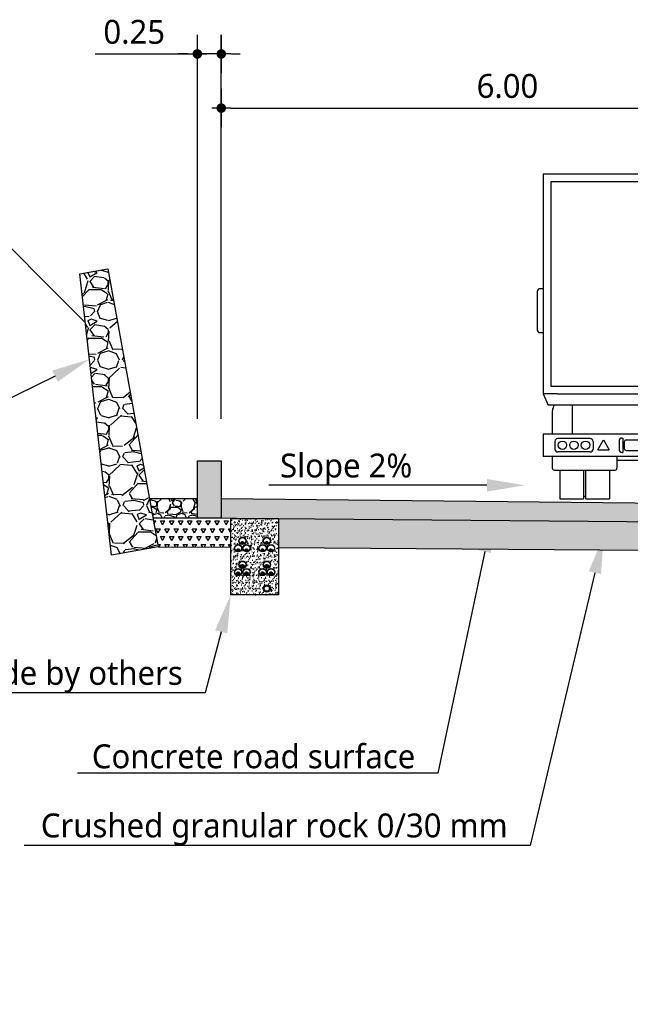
# Model space of a CAD drawing. Header units: metres. Extents: x 2831 to 4656, y -1529 to 547.
# Tile 14 of 20: x 4477 to 4483, y -1445 to -1435. Entities that reach past the tile are written whole.
import ezdxf
from ezdxf import colors
from ezdxf.entities.mleader import LeaderData, LeaderLine
from ezdxf.math import Vec2, Vec3

# ---------------------------------------------------------------- set-up
doc = ezdxf.new("R2010")
doc.units = ezdxf.units.M
for name, color, linetype in [('06 Sections$0$H000B1-HATCH-013', 8, 'Continuous'), ('06 Sections$0$H000B8-HATCH-013', 8, 'Continuous'), ('06 Sections$0$H000BW-HATCH-K253', 253, 'Continuous'), ('06 Sections$0$H000E1-GEN-009', 9, 'Continuous'), ('06 Sections$0$H000E1-GEN-013', 8, 'Continuous'), ('06 Sections$0$H000E2-GEN-018', 1, 'Continuous'), ('06 Sections$0$H000E4-GEN-035', 3, 'Continuous'), ('06 Sections$0$H000H3-TEXT-025', 7, 'Continuous'), ('06 Sections$0$H000S3-DIM-025', 7, 'Continuous')]:
    doc.layers.add(name, color=color, linetype=linetype)
doc.styles.add('06 Sections$0$ISO', font='segoeui.ttf')
doc.styles.add('06 Sections$0$WB_SE', font='segoeui.ttf')
doc.dimstyles.new('06 Sections$0$WB-M100', dxfattribs={"dimscale": 0.1, "dimtxt": 2.5, "dimasz": 1, "dimexe": 2, "dimexo": 5, "dimgap": 1, "dimtad": 1, "dimzin": 0, "dimdsep": 46, "dimtxsty": '06 Sections$0$ISO', "dimblk1": '06 Sections$0$dimdot', "dimblk2": '06 Sections$0$dimdot', "dimsah": 1, "dimcen": 0, "dimdle": 2, "dimclrd": 256, "dimclre": 256, "dimclrt": 256, "dimadec": 0, "dimazin": 0, "dimtp": 1, "dimtfac": 1, "dimtix": 1, "dimtmove": 0, "dimatfit": 3, "dimldrblk": '06 Sections$0$dimpijl', "dimfxl": 2, "dimtolj": 1, "dimtzin": 1, "dimlwd": -1, "dimlwe": -1, "dimarcsym": 0})
pattern_1 = [(59.99999999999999, (0, 0), (-0.04762499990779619, 0.08248891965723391), [0.04762500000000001, -0.04762500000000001]), (120, (0, 0), (-0.09524999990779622, 5.32339150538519e-11), [0.047625, -0.047625]), (0, (-0.0238125, 0.04124445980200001), (0.04762500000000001, 0.08248891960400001), [0.04762500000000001, -0.04762500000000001])]
pattern_2 = [(45, (-197.986698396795, -26.84420554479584), (-0.002034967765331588, 0.002034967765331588), [])]
pattern_3 = [(45, (-198.0301951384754, -26.92151038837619), (-0.002034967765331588, 0.002034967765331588), [])]
pattern_4 = [(45, (-197.9426104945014, -26.92228492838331), (-0.002034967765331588, 0.002034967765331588), [])]

# ---------------------------------------------------------------- blocks, each defined once
blk = doc.blocks.new('06 Sections$0$A$C69F368CF')
for p, q in [((2.362527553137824, 3.400000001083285), (0.06252755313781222, 3.400000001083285)), ((0.06252755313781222, 3.400000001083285), (0.06252755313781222, 2.202384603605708)), ((2.282527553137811, 3.320000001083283), (0.1425275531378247, 3.320000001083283)), ((0.1425275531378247, 3.320000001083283), (0.1425275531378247, 1.180000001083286)), ((1.212527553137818, 1.180000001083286), (1.212527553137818, 3.320000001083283)), ((2.282527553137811, 3.320000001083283), (2.282527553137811, 1.180000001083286)), ((2.362527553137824, 3.400000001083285), (2.362527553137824, 2.202384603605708)), ((1.746599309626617e-09, 2.17238460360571), (1.746599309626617e-09, 1.772422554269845)), ((0.06252755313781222, 2.202384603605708), (0.03000000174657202, 2.202384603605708)), ((0.06252755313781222, 2.202384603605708), (0.06252755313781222, 1.742422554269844)), ((2.362527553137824, 2.202384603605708), (2.362527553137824, 1.742422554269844)), ((2.362527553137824, 2.202384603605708), (2.395055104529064, 2.202384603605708)), ((2.425055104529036, 2.17238460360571), (2.425055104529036, 1.772422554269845)), ((1.108687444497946, 2.009084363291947), (1.108687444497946, 1.290678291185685)), ((1.108687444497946, 2.009084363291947), (1.156472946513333, 2.009084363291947)), ((1.156472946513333, 2.009084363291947), (1.156472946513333, 1.290678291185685)), ((1.268582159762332, 2.009084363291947), (1.268582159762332, 1.290678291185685)), ((1.268582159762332, 2.009084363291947), (1.31636766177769, 2.009084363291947)), ((1.31636766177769, 2.009084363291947), (1.31636766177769, 1.290678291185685)), ((0.03000000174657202, 1.742422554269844), (0.06252755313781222, 1.742422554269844)), ((0.06252755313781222, 1.742422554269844), (0.06252755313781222, 1.100000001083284)), ((2.362527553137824, 1.742422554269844), (2.362527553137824, 1.100000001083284)), ((2.395055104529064, 1.742422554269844), (2.362527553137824, 1.742422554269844)), ((1.108687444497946, 1.290678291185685), (1.156472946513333, 1.290678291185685)), ((1.268582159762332, 1.290678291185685), (1.31636766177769, 1.290678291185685)), ((0.1425275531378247, 1.180000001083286), (2.282527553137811, 1.180000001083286)), ((0.2125275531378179, 1.100000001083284), (0.06252755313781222, 1.100000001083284)), ((0.06252755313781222, 1.100000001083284), (0.1159464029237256, 0.9818064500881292)), ((0.2125275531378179, 1.100000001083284), (2.212527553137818, 1.100000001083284)), ((2.362527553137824, 1.100000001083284), (2.212527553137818, 1.100000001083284)), ((2.362527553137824, 1.100000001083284), (2.30910870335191, 0.9818064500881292)), ((0.1778600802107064, 0.9818064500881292), (0.1159464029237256, 0.9818064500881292)), ((2.247195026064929, 0.9818064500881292), (0.1778600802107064, 0.9818064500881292)), ((0.3656672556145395, 0.9818064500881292), (0.3656672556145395, 0.6797632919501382)), ((2.059387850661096, 0.9818064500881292), (2.059387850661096, 0.6797632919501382)), ((2.30910870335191, 0.9818064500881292), (2.247195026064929, 0.9818064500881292)), ((0.1579128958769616, 0.9183766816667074), (0.1579128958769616, 0.6797632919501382)), ((2.267142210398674, 0.9183766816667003), (2.267142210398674, 0.6797632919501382)), ((0.06252755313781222, 0.6797632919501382), (0.06252755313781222, 0.4463267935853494)), ((0.1579128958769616, 0.6797632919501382), (0.06252755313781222, 0.6797632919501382)), ((2.267142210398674, 0.6797632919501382), (0.1579128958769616, 0.6797632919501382)), ((0.5547678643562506, 0.6330892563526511), (0.2147678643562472, 0.6330892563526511)), ((0.6353834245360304, 0.5155948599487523), (0.6953834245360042, 0.6195179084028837)), ((0.6953834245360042, 0.6195179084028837), (0.7553834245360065, 0.5155948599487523)), ((0.888210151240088, 0.6380450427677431), (0.8982101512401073, 0.6380450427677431)), ((0.8982101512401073, 0.6380450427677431), (0.8982101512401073, 0.4880450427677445)), ((1.536844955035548, 0.6380450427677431), (1.526844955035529, 0.6380450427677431)), ((1.526844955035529, 0.6380450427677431), (1.526844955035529, 0.4880450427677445)), ((1.729671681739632, 0.6195179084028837), (1.669671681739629, 0.5155948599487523)), ((1.789671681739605, 0.5155948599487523), (1.729671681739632, 0.6195179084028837)), ((1.870287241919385, 0.6330892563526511), (2.210287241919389, 0.6330892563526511)), ((2.362527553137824, 0.6797632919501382), (2.267142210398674, 0.6797632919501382)), ((2.362527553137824, 0.6797632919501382), (2.362527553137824, 0.4463267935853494)), ((0.184767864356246, 0.6030892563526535), (0.184767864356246, 0.5230008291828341)), ((0.5847678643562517, 0.6030892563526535), (0.5847678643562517, 0.5230008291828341)), ((0.6353834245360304, 0.5155948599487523), (0.7553834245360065, 0.5155948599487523)), ((0.8582101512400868, 0.6080450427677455), (0.8582101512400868, 0.5180450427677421)), ((0.9125275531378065, 0.598045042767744), (0.9125275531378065, 0.5280450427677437)), ((0.9325275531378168, 0.6180450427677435), (1.492527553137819, 0.6180450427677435)), ((1.512527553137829, 0.598045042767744), (1.512527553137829, 0.5280450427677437)), ((1.566844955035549, 0.6080450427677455), (1.566844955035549, 0.5180450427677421)), ((1.789671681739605, 0.5155948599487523), (1.669671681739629, 0.5155948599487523)), ((1.840287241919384, 0.6030892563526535), (1.840287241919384, 0.5230008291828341)), ((2.24028724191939, 0.6030892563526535), (2.24028724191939, 0.5230008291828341)), ((0.1579128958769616, 0.4463267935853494), (0.06252755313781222, 0.4463267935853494)), ((2.267142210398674, 0.4463267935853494), (0.1579128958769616, 0.4463267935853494)), ((0.1579128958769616, 0.4463267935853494), (0.1579128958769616, 0.3233655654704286)), ((0.5547678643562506, 0.4930008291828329), (0.2147678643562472, 0.4930008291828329)), ((0.8354422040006, 0.4463267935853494), (0.8354422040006, 0.3233655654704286)), ((0.888210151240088, 0.4880450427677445), (0.8982101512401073, 0.4880450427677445)), ((0.9325275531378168, 0.5080450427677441), (1.492527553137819, 0.5080450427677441)), ((1.536844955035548, 0.4880450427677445), (1.526844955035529, 0.4880450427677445)), ((1.589612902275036, 0.4463267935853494), (1.589612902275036, 0.3233655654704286)), ((1.870287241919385, 0.4930008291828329), (2.210287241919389, 0.4930008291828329)), ((2.267142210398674, 0.4463267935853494), (2.267142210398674, 0.3233655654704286)), ((2.362527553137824, 0.4463267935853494), (2.267142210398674, 0.4463267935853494)), ((1.589612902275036, 0.4029051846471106), (0.8354422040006, 0.4029051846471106)), ((0.1779128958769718, 0.303365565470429), (0.2125275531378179, 0.303365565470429)), ((0.2125275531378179, 0.303365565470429), (0.286677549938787, 0.303365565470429)), ((0.2366775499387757, 0.303365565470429), (0.2366775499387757, 1.083286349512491e-09)), ((0.286677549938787, 0.303365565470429), (0.8154422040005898, 0.303365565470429)), ((0.4866775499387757, 0.303365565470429), (0.4866775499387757, 0.02506218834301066)), ((0.5066775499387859, 0.303365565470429), (0.5066775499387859, 0.02506218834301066)), ((0.7566775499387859, 0.303365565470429), (0.7566775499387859, 1.083286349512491e-09)), ((1.609612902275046, 0.303365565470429), (2.138377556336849, 0.303365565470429)), ((1.66837755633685, 0.303365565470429), (1.66837755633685, 1.083286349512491e-09)), ((1.91837755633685, 0.303365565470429), (1.91837755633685, 0.02506218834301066)), ((1.93837755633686, 0.303365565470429), (1.93837755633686, 0.02506218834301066)), ((2.138377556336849, 0.303365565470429), (2.212527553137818, 0.303365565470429)), ((2.18837755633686, 0.303365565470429), (2.18837755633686, 1.083286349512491e-09)), ((2.247142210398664, 0.303365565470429), (2.212527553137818, 0.303365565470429)), ((0.2366775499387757, 1.083286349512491e-09), (0.4866775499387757, 1.083286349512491e-09)), ((0.5066775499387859, 0.02506218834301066), (0.4866775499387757, 0.02506218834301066)), ((0.4866775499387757, 0.02506218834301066), (0.4866775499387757, 1.083286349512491e-09)), ((0.5066775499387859, 0.02506218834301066), (0.5066775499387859, 1.083286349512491e-09)), ((0.5066775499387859, 1.083286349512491e-09), (0.7566775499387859, 1.083286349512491e-09)), ((1.66837755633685, 1.083286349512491e-09), (1.91837755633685, 1.083286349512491e-09)), ((1.91837755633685, 0.02506218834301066), (1.93837755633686, 0.02506218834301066)), ((1.91837755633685, 0.02506218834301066), (1.91837755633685, 1.083286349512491e-09)), ((1.93837755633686, 0.02506218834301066), (1.93837755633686, 1.083286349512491e-09)), ((2.18837755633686, 1.083286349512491e-09), (1.93837755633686, 1.083286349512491e-09))]:
    blk.add_line(p, q)
for centre in [(0.2637303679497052, 0.5630450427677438), (0.3847678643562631, 0.5630450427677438), (0.5063205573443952, 0.5630450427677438), (1.918734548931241, 0.5630450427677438), (2.040287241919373, 0.5630450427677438), (2.161324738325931, 0.5630450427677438)]:
    blk.add_circle(centre, 0.04411986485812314)
for centre, radius, start, end in [((0.03000000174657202, 2.17238460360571), 0.03, 90, 180), ((2.395055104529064, 2.17238460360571), 0.03, 0, 90), ((0.03000000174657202, 1.772422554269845), 0.03, 180, 270), ((2.395055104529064, 1.772422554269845), 0.03, 270, 0), ((0.2079128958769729, 0.9183766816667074), 0.05, 158.8855733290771, 180), ((-1.071578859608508, 1.41246163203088), 1.321575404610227, 338.8855733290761, 340.9820104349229), ((3.496633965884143, 1.41246163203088), 1.321575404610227, 199.0179895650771, 201.114426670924), ((2.217142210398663, 0.9183766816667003), 0.05, 0, 21.11442667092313), ((0.2147678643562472, 0.6030892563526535), 0.03, 90, 180.0000000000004), ((0.5547678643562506, 0.6030892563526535), 0.03, 0, 90), ((0.888210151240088, 0.608045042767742), 0.03, 90, 179.9999999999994), ((1.536844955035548, 0.608045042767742), 0.03, 6.106664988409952e-13, 90), ((1.870287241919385, 0.6030892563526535), 0.03, 90, 180), ((2.210287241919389, 0.6030892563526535), 0.03, 359.9999999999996, 90), ((0.2147678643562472, 0.5230008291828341), 0.03, 180.0000000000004, 270), ((0.5547678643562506, 0.5230008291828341), 0.03, 270, 0), ((0.888210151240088, 0.5180450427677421), 0.03, 179.9999999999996, 270), ((0.9325275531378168, 0.598045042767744), 0.02, 90, 180), ((0.9325275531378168, 0.5280450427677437), 0.02, 179.9999999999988, 270), ((1.492527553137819, 0.598045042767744), 0.02, 1.017777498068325e-12, 90), ((1.492527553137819, 0.5280450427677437), 0.02, 270, 0), ((1.536844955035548, 0.5180450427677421), 0.03, 270, 4.071109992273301e-13), ((1.870287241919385, 0.5230008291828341), 0.03, 180, 270), ((2.210287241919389, 0.5230008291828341), 0.03, 270, 359.9999999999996), ((0.1779128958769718, 0.3233655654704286), 0.02, 180, 270), ((0.8154422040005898, 0.3233655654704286), 0.02, 270, 0), ((1.609612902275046, 0.3233655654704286), 0.02, 180, 270), ((2.247142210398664, 0.3233655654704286), 0.02, 270, 0)]:
    blk.add_arc(centre, radius, start, end)
blk = doc.blocks.new('06 Sections$0$dimdot')
blk.add_line((-1.002423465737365, 0), (0.9975765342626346, 0))
blk.add_lwpolyline([(-0.002423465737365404, -2), (-0.002423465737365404, 2)])
at = {"const_width": 0.5}
blk.add_lwpolyline([(-0.2524234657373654, 0, 1), (0.2475765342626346, 0, 1)], format="xyb", close=True, dxfattribs=at)
blk = doc.blocks.new('*D462')
at = {"layer": '06 Sections$0$H000S3-DIM-025', "transparency": 16777216}
for p, q in [((1170.179709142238, 20.91810336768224), (1170.179709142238, 24.3115226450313)), ((1176.179709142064, 20.85812041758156), (1176.179709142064, 24.3115226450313)), ((1170.279709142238, 24.1115226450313), (1176.079709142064, 24.1115226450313))]:
    blk.add_line(p, q, dxfattribs=at)
at = {"layer": '06 Sections$0$H000S3-DIM-025', "transparency": 16777216, "xscale": 0.1, "yscale": 0.1, "zscale": 0.1, "rotation": 180}
blk.add_blockref('06 Sections$0$dimdot', (1170.179709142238, 24.1115226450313), dxfattribs=at)
at = {"layer": '06 Sections$0$H000S3-DIM-025', "transparency": 16777216, "xscale": 0.1, "yscale": 0.1, "zscale": 0.1}
blk.add_blockref('06 Sections$0$dimdot', (1176.179709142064, 24.1115226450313), dxfattribs=at)
at = {"layer": '06 Sections$0$H000S3-DIM-025', "transparency": 16777216, "insert": (1173.179709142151, 24.34079391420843), "char_height": 0.25, "attachment_point": 5, "style": '06 Sections$0$ISO'}
blk.add_mtext('\\A1;6.00', dxfattribs=at)
blk = doc.blocks.new('06 Sections$0$dimpijl')
at = {"linetype": 'Continuous'}
blk.add_hatch(color=256, dxfattribs=at).paths.add_polyline_path([(-8.881784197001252e-16, -3.642919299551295e-17), (-3.5, 0.5833333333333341), (-3.5, -0.5833333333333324)])
for p, q in [((-3.5, 0.5833333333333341), (0, 0)), ((-3.5, 0.5833333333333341), (-3.5, -0.5833333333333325)), ((0, 0), (-3.5, -0.5833333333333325))]:
    blk.add_line(p, q, dxfattribs=at)
blk = doc.blocks.new('*D465')
at = {"layer": '06 Sections$0$H000S3-DIM-025', "transparency": 16777216}
for p, q in [((1169.929709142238, 20.85812041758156), (1169.929709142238, 24.87828472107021)), ((1170.179709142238, 20.85812041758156), (1170.179709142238, 24.87828472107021)), ((1168.859803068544, 24.67828472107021), (1169.929709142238, 24.67828472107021)), ((1169.829709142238, 24.67828472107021), (1169.729709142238, 24.67828472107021)), ((1170.179709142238, 24.67828472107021), (1169.929709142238, 24.67828472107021)), ((1170.179709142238, 24.67828472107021), (1169.929709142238, 24.67828472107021)), ((1170.279709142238, 24.67828472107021), (1170.379709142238, 24.67828472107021))]:
    blk.add_line(p, q, dxfattribs=at)
at = {"layer": '06 Sections$0$H000S3-DIM-025', "transparency": 16777216, "xscale": 0.1, "yscale": 0.1, "zscale": 0.1}
blk.add_blockref('06 Sections$0$dimdot', (1169.929709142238, 24.67828472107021), dxfattribs=at)
at = {"layer": '06 Sections$0$H000S3-DIM-025', "transparency": 16777216, "xscale": 0.1, "yscale": 0.1, "zscale": 0.1, "rotation": 180}
blk.add_blockref('06 Sections$0$dimdot', (1170.179709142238, 24.67828472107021), dxfattribs=at)
at = {"layer": '06 Sections$0$H000S3-DIM-025', "transparency": 16777216, "insert": (1169.267944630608, 24.90755599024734), "char_height": 0.25, "attachment_point": 5, "style": '06 Sections$0$ISO'}
blk.add_mtext('\\A1;0.25', dxfattribs=at)
blk = doc.blocks.new('06 Sections$0$A$Ce7ccf72b')
at = {"layer": '06 Sections$0$H000B1-HATCH-013', "transparency": 33554687}
h = blk.add_hatch(dxfattribs=at)
h.set_pattern_fill('AR-SAND', color=256, scale=0.001, angle=45)
h.set_pattern_definition([(82.50000000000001, (-4751.685186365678, -19502.7206701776), (-0.03573813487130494, 0.0334753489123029), [0, -0.03860799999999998, 0, -0.04317999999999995, 0, -0.04127499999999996]), (52.49999999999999, (-4751.685186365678, -19502.7206701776), (-0.01890109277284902, 0.08247328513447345), [0, -0.020828, 0, -0.034798, 0, -0.013335]), (12.5, (-4751.707277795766, -19502.74276160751), (0.05582998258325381, 0.05603323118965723), [0, -0.0127, 0, -0.04572, 0, -0.05969000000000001]), (2.499999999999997, (-4751.707277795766, -19502.74276160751), (0.03822811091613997, 0.06975507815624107), [0, -0.006350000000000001, 0, -0.029972, 0, -0.03429])])
h.paths.add_polyline_path([(0.8500000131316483, -0.1530157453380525), (0.8500000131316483, -0.003015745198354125), (0.3500000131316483, -0.003015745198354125), (0.3500000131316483, -0.1530157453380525)])
h.paths.add_polyline_path([(0.3500000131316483, -0.1530157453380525), (0.3500000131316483, -0.4030157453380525), (0.8500000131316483, -0.4030157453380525), (0.8500000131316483, -0.1530157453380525)])
h.paths.add_polyline_path([(0.510590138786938, -0.2379388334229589, -1), (0.4342059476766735, -0.2379388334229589, -1)], flags=16)
h.paths.add_polyline_path([(0.507494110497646, -0.2379388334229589, -1), (0.4373019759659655, -0.2379388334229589, -1)], flags=0)
h.paths.add_polyline_path([(0.5540868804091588, -0.3152436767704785, -1), (0.4777026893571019, -0.3152436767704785, -1)], flags=16)
h.paths.add_polyline_path([(0.5509908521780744, -0.3152436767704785, -1), (0.4807987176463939, -0.3152436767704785, -1)], flags=0)
h.paths.add_polyline_path([(0.4850764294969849, -0.2566854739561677, -1), (0.4584764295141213, -0.2566854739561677, -1)], flags=0)
h.paths.add_polyline_path([(0.7657940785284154, -0.2379388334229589, -1), (0.6894098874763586, -0.2379388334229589, -1)], flags=16)
h.paths.add_polyline_path([(0.7626980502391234, -0.2379388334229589, -1), (0.6925059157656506, -0.2379388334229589, -1)], flags=0)
h.paths.add_polyline_path([(0.7222973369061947, -0.3152436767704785, -1), (0.6459131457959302, -0.3152436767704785, -1)], flags=16)
h.paths.add_polyline_path([(0.7192013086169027, -0.3152436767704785, -1), (0.6490091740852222, -0.3152436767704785, -1)], flags=0)
h.paths.add_polyline_path([(0.5285731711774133, -0.3339903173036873, -1), (0.501973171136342, -0.3339903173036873, -1)], flags=0)
h.paths.add_polyline_path([(0.7402803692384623, -0.2566854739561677, -1), (0.7136803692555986, -0.2566854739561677, -1)], flags=0)
h.paths.add_polyline_path([(0.4665022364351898, -0.3160182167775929, -1), (0.390118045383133, -0.3160182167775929, -1)], flags=16)
h.paths.add_polyline_path([(0.4634062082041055, -0.3160182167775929, -1), (0.393214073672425, -0.3160182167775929, -1)], flags=0)
h.paths.add_polyline_path([(0.6967836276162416, -0.3339903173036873, -1), (0.6701836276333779, -0.3339903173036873, -1)], flags=0)
h.paths.add_polyline_path([(0.8098819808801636, -0.3160182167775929, -1), (0.7334977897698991, -0.3160182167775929, -1)], flags=16)
h.paths.add_polyline_path([(0.8067859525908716, -0.3160182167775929, -1), (0.7365938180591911, -0.3160182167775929, -1)], flags=0)
h.paths.add_polyline_path([(0.4409885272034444, -0.3347648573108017, -1), (0.4143885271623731, -0.3347648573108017, -1)], flags=0)
h.paths.add_polyline_path([(0.7843682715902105, -0.3347648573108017, -1), (0.7577682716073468, -0.3347648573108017, -1)], flags=0)
h.paths.add_polyline_path([(0.3500000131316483, -0.4030157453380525), (0.3500000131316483, -0.8030157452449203), (0.8500000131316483, -0.8030157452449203), (0.8500000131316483, -0.4030157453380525)])
h.paths.add_polyline_path([(0.7657940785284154, -0.4879388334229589, -1), (0.6894098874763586, -0.4879388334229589, -1)], flags=16)
h.paths.add_polyline_path([(0.7626980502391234, -0.4879388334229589, -1), (0.6925059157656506, -0.4879388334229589, -1)], flags=0)
h.paths.add_polyline_path([(0.510590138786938, -0.4879388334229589, -1), (0.4342059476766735, -0.4879388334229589, -1)], flags=16)
h.paths.add_polyline_path([(0.7222973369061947, -0.5652436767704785, -1), (0.6459131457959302, -0.5652436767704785, -1)], flags=16)
h.paths.add_polyline_path([(0.507494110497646, -0.4879388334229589, -1), (0.4373019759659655, -0.4879388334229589, -1)], flags=0)
h.paths.add_polyline_path([(0.7192013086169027, -0.5652436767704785, -1), (0.6490091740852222, -0.5652436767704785, -1)], flags=0)
h.paths.add_polyline_path([(0.5540868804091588, -0.5652436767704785, -1), (0.4777026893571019, -0.5652436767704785, -1)], flags=16)
h.paths.add_polyline_path([(0.5509908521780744, -0.5652436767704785, -1), (0.4807987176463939, -0.5652436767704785, -1)], flags=0)
h.paths.add_polyline_path([(0.746601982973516, -0.504034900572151, -1), (0.7086019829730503, -0.504034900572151, -1)], flags=0)
h.paths.add_polyline_path([(0.4913980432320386, -0.504034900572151, -1), (0.453398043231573, -0.504034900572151, -1)], flags=0)
h.paths.add_polyline_path([(0.7031052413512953, -0.5813397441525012, -1), (0.6651052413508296, -0.5813397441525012, -1)], flags=0)
h.paths.add_polyline_path([(0.534894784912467, -0.5813397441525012, -1), (0.4968947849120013, -0.5813397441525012, -1)], flags=0)
h.paths.add_polyline_path([(0.8098819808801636, -0.5660182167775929, -1), (0.7334977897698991, -0.5660182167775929, -1)], flags=16)
h.paths.add_polyline_path([(0.8067859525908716, -0.5660182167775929, -1), (0.7365938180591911, -0.5660182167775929, -1)], flags=0)
h.paths.add_polyline_path([(0.4665022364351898, -0.5660182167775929, -1), (0.390118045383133, -0.5660182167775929, -1)], flags=16)
h.paths.add_polyline_path([(0.4634062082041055, -0.5660182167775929, -1), (0.393214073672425, -0.5660182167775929, -1)], flags=0)
h.paths.add_polyline_path([(0.7906898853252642, -0.5821142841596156, -1), (0.7526898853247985, -0.5821142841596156, -1)], flags=0)
h.paths.add_polyline_path([(0.4473101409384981, -0.5821142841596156, -1), (0.4093101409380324, -0.5821142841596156, -1)], flags=0)
h.paths.add_polyline_path([(0.7657940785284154, -0.7379388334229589, -1), (0.6894098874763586, -0.7379388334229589, -1)], flags=16)
h.paths.add_polyline_path([(0.7557940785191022, -0.7379388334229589, -1), (0.6994098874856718, -0.7379388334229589, -1)], flags=0)
at = {"layer": '06 Sections$0$H000E1-GEN-009'}
h = blk.add_hatch(dxfattribs=at)
h.set_pattern_fill('ANSI31', color=256, scale=0.01611612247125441, style=0)
h.set_pattern_definition([(45, (-138.6282338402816, -18.69480492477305), (-0.001424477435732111, 0.001424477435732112), [])])
h.paths.add_polyline_path([(0.4850764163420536, -0.2566854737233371, 1), (0.4584764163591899, -0.2566854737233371, 1)])
h = blk.add_hatch(dxfattribs=at)
h.set_pattern_fill('ANSI31', color=256, scale=0.01611612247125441, style=0)
h.set_pattern_definition([(45, (-138.3730299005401, -18.69480492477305), (-0.001424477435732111, 0.001424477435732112), [])])
h.paths.add_polyline_path([(0.7402803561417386, -0.2566854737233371, 1), (0.7136803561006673, -0.2566854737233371, 1)])
h = blk.add_hatch(dxfattribs=at)
h.set_pattern_fill('ANSI31', color=256, scale=0.01611612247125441, style=0)
h.set_pattern_definition([(45, (-138.6723217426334, -18.77288430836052), (-0.001424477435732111, 0.001424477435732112), [])])
h.paths.add_polyline_path([(0.440988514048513, -0.3347648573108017, 1), (0.4143885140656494, -0.3347648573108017, 1)])
h = blk.add_hatch(dxfattribs=at)
h.set_pattern_fill('ANSI31', color=256, scale=0.01611612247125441, style=0)
h.set_pattern_definition([(45, (-138.5847370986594, -18.7721097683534), (-0.001424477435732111, 0.001424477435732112), [])])
h.paths.add_polyline_path([(0.528573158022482, -0.3339903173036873, 1), (0.5019731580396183, -0.3339903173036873, 1)])
h = blk.add_hatch(dxfattribs=at)
h.set_pattern_fill('ANSI31', color=256, scale=0.01611612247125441, style=0)
h.set_pattern_definition([(45, (-138.4165266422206, -18.7721097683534), (-0.001424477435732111, 0.001424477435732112), [])])
h.paths.add_polyline_path([(0.6967836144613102, -0.3339903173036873, 1), (0.6701836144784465, -0.3339903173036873, 1)])
h = blk.add_hatch(dxfattribs=at)
h.set_pattern_fill('ANSI31', color=256, scale=0.01611612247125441, style=0)
h.set_pattern_definition([(45, (-138.3289419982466, -18.77288430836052), (-0.001424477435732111, 0.001424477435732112), [])])
h.paths.add_polyline_path([(0.7843682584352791, -0.3347648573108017, 1), (0.7577682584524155, -0.3347648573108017, 1)])
h = blk.add_hatch(dxfattribs=at)
h.set_pattern_fill('ANSI31', color=256, scale=0.02302303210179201, style=0)
h.set_pattern_definition(pattern_2)
h.paths.add_polyline_path([(0.4533980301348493, -0.504034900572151, -1), (0.4913980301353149, -0.504034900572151, -1)])
h = blk.add_hatch(dxfattribs=at)
h.set_pattern_fill('ANSI31', color=256, scale=0.02302303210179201, style=0)
h.set_pattern_definition(pattern_2)
h.paths.add_polyline_path([(0.7466019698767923, -0.504034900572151, 1), (0.7086019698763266, -0.504034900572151, 1)])
h = blk.add_hatch(dxfattribs=at)
h.set_pattern_fill('ANSI31', color=256, scale=0.02302303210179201, style=0)
h.set_pattern_definition(pattern_4)
h.paths.add_polyline_path([(0.4093101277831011, -0.582114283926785, -1), (0.4473101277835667, -0.582114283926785, -1)])
h = blk.add_hatch(dxfattribs=at)
h.set_pattern_fill('ANSI31', color=256, scale=0.02302303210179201, style=0)
h.set_pattern_definition(pattern_3)
h.paths.add_polyline_path([(0.49689477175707, -0.5813397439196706, -1), (0.5348947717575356, -0.5813397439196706, -1)])
h = blk.add_hatch(dxfattribs=at)
h.set_pattern_fill('ANSI31', color=256, scale=0.02302303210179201, style=0)
h.set_pattern_definition(pattern_3)
h.paths.add_polyline_path([(0.7031052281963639, -0.5813397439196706, 1), (0.6651052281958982, -0.5813397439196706, 1)])
h = blk.add_hatch(dxfattribs=at)
h.set_pattern_fill('ANSI31', color=256, scale=0.02302303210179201, style=0)
h.set_pattern_definition(pattern_4)
h.paths.add_polyline_path([(0.7906898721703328, -0.582114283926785, 1), (0.7526898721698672, -0.582114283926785, 1)])
for centre, radius in [((0.4723980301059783, -0.2379388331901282), 0.0381920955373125), ((0.4723980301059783, -0.2379388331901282), 0.03509606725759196), ((0.7276019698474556, -0.2379388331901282), 0.0381920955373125), ((0.7276019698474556, -0.2379388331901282), 0.03509606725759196), ((0.4283101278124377, -0.3160182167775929), 0.0381920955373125), ((0.4283101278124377, -0.3160182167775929), 0.03509606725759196), ((0.4717764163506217, -0.2566854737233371), 0.0133), ((0.515894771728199, -0.3152436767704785), 0.0381920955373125), ((0.515894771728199, -0.3152436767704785), 0.03509606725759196), ((0.6841052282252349, -0.3152436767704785), 0.0381920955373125), ((0.6841052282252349, -0.3152436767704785), 0.03509606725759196), ((0.7269803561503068, -0.2566854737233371), 0.0133), ((0.7716898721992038, -0.3160182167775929), 0.0381920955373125), ((0.7716898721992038, -0.3160182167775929), 0.03509606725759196), ((0.4276885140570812, -0.3347648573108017), 0.0133), ((0.5152731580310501, -0.3339903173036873), 0.0133), ((0.6834836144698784, -0.3339903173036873), 0.0133), ((0.7710682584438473, -0.3347648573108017), 0.0133), ((0.4723980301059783, -0.4879388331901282), 0.0381920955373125), ((0.4723980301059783, -0.4879388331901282), 0.03509606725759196), ((0.4723980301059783, -0.504034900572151), 0.019), ((0.7276019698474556, -0.4879388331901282), 0.0381920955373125), ((0.7276019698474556, -0.4879388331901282), 0.03509606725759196), ((0.7276019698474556, -0.504034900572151), 0.019), ((0.4283101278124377, -0.5660182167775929), 0.0381920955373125), ((0.4283101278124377, -0.5660182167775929), 0.03509606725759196), ((0.4283101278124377, -0.582114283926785), 0.019), ((0.515894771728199, -0.5652436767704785), 0.0381920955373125), ((0.515894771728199, -0.5652436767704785), 0.03509606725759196), ((0.515894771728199, -0.5813397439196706), 0.019), ((0.6841052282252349, -0.5652436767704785), 0.0381920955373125), ((0.6841052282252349, -0.5652436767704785), 0.03509606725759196), ((0.6841052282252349, -0.5813397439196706), 0.019), ((0.7716898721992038, -0.5660182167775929), 0.0381920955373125), ((0.7716898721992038, -0.5660182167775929), 0.03509606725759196), ((0.7716898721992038, -0.582114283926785), 0.019), ((0.7276019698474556, -0.7379388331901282), 0.0381920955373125), ((0.7276019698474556, -0.7379388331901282), 0.0281920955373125)]:
    blk.add_circle(centre, radius, dxfattribs=at)
at = {"layer": '06 Sections$0$H000E2-GEN-018'}
blk.add_lwpolyline([(0.3499999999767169, -0.003015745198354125), (0.8499999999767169, -0.003015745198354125), (0.8499999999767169, -0.8030157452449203), (0.3499999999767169, -0.8030157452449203)], close=True, dxfattribs=at)
blk = doc.blocks.new('06 Sections')
at = {"layer": '06 Sections$0$H000B1-HATCH-013'}
h = blk.add_hatch(dxfattribs=at)
h.set_pattern_fill('TRIANG', color=256, scale=0.01)
h.set_pattern_definition(pattern_1)
h.paths.add_polyline_path([(1169.463681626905, 19.81810336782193), (1170.279709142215, 19.81508762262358), (1170.279709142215, 19.51289253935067), (1169.517850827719, 19.51839504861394)])
h = blk.add_hatch(dxfattribs=at)
h.set_pattern_fill('TRIANG', color=256, scale=0.01)
h.set_pattern_definition(pattern_1)
h.paths.add_polyline_path([(1176.891183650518, 19.75812041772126), (1176.429709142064, 19.75812041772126), (1176.179709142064, 19.75812041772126), (1176.179709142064, 19.76425077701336), (1170.779709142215, 19.81508762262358), (1170.779709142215, 19.50928129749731), (1177.038204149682, 19.4640794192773)])
at = {"layer": '06 Sections$0$H000B8-HATCH-013'}
h = blk.add_hatch(dxfattribs=at)
h.set_pattern_fill('GRAVEL', color=256, scale=0.02, angle=0.2321680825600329)
h.set_pattern_definition([(228.24495558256, (1938.972527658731, 237.2457874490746), (-4.045440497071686, -4.588430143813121), [0.0683442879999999, -6.766096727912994]), (185.20190908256, (1938.927013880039, 237.1948026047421), (6.093891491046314, 0.532697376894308), [0.1172809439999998, -11.61080977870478]), (132.74261518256, (1938.810216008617, 237.1841692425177), (5.102601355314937, -5.567369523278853), [0.0826963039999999, -8.186944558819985]), (267.50585708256, (1938.61261224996, 237.0563674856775), (0.4668266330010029, 10.16197504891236), [0.1068009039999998, -10.57328748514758]), (293.0658222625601, (1938.607964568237, 236.9496677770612), (-2.564680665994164, 6.085657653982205), [0.1047267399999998, -10.36796154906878]), (357.50585708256, (1938.648995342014, 236.8533132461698), (-10.16197504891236, 0.4668266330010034), [0.1068009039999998, -10.57328748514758]), (37.92640855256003, (1938.755695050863, 236.8486655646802), (-6.583361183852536, -5.106718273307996), [0.141238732, -13.9826230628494]), (72.48749645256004, (1938.867104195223, 236.9354777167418), (3.510684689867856, 11.19031746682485), [0.133343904, -13.201051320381]), (121.66173370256, (1938.907229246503, 237.0626413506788), (-4.09072661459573, 6.587478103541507), [0.1071626, -10.6091091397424]), (175.46852638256, (1938.850979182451, 237.1538541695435), (5.590012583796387, -0.4853527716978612), [0.1223426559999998, -5.994787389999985]), (222.62960588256, (1938.729019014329, 237.1635200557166), (-6.073306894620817, -5.612655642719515), [0.158215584, -15.6633545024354]), (139.04624291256, (1939.115548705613, 237.0533254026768), (-3.568321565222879, 3.033565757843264), [0.05400090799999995, -5.346113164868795]), (171.70140248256, (1939.074764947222, 237.088720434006), (6.60806270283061, -0.9892316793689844), [0.1027363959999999, -10.17092779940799]), (225.23216808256, (1938.973104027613, 237.1035486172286), (0.002058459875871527, -0.5079958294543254), [0.07184186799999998, -0.6465786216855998]), (203.43075859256, (1938.937297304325, 237.1643640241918), (2.535862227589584, 1.026283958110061), [0.03868826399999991, -3.830124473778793]), (292.03357757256, (1938.901799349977, 237.1489800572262), (-0.5141712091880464, 1.521929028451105), [0.054713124, -2.680950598]), (31.19592461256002, (1938.922325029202, 237.098262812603), (1.519870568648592, 1.022167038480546), [0.08886393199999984, -2.873259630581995]), (161.79721926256, (1938.998339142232, 237.1442912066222), (1.018050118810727, -0.5038789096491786), [0.064257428, -1.5421796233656]), (16.62170841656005, (1938.607161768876, 237.14778615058), (5.073782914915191, 1.544572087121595), [0.0900176, -8.9117653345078]), (70.57834402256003, (1938.693418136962, 237.1735358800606), (-2.009340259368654, -5.596187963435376), [0.07551978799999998, -7.476443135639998]), (293.43075859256, (1938.997927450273, 237.2458903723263), (-1.026283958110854, 2.53586222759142), [0.07737601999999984, -3.791436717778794]), (343.84262775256, (1939.028695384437, 237.1748944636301), (-5.086133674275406, 1.503402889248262), [0.09001759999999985, -8.91176533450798]), (339.67612286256, (1938.608438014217, 236.8328287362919), (-2.544096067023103, 1.00569935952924), [0.08680703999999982, -4.253546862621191]), (295.0073086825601, (1938.68984085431, 236.8026783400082), (-2.562622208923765, 5.577661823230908), [0.07273442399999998, -7.200718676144]), (67.03357757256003, (1939.005065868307, 236.7379151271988), (1.0056993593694, 2.544096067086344), [0.07737602, -3.7914367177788]), (17.58619272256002, (1939.035257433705, 236.8091580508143), (-6.595711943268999, -2.058743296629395), [0.08515654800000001, -8.430475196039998]), (69.67612286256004, (1938.756147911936, 236.7369064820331), (-1.005699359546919, -2.544096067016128), [0.04340351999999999, -4.2969503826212]), (101.54210055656, (1938.974586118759, 236.7377916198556), (-0.5162296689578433, 2.029924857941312), [0.02590292, -2.5643989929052]), (166.1959246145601, (1938.969403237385, 236.763170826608), (1.526045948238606, -0.5018204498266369), [0.1047267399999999, -1.989810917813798]), (186.24117404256, (1938.867701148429, 236.788158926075), (5.077899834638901, 0.5285804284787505), [0.09705339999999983, -9.608272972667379]), (303.92223561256, (1938.922510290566, 237.0525431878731), (-0.5121127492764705, 1.013933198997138), [0.073264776, -1.758355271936]), (353.3893946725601, (1938.963396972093, 236.9917483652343), (8.640046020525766, -0.980997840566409), [0.127911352, -12.6632018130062]), (61.17756398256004, (1939.090457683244, 236.9770231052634), (-2.017574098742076, -3.564204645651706), [0.052301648, -5.177878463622]), (90.23216808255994, (1939.115672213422, 237.0228456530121), (-0.510054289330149, 0.5059373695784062), [0.03047999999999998, -0.4775199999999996]), (120.48860524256, (1938.857479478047, 236.8033576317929), (2.04639253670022, -3.547736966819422), [0.070573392, -6.98678815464]), (48.24495558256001, (1938.821672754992, 236.864173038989), (4.04544049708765, 4.588430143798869), [0.136688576, -6.697752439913]), (0.2321680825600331, (1938.912700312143, 236.9661427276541), (0.5059373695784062, 0.510054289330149), [0.1320799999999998, -0.3759199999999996]), (325.53701458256, (1939.044779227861, 236.9666779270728), (5.094367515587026, -3.53538620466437), [0.08032191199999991, -7.951863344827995]), (254.28677218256, (1939.111003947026, 236.921225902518), (-0.4997619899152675, -2.034041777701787), [0.0739658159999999, -3.624330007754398]), (207.87814344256, (1939.090972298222, 236.8500241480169), (-9.631336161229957, -5.119069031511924), [0.1204290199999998, -11.92249288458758]), (175.65824682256, (1938.984519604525, 236.7937123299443), (-6.606004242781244, 0.4812358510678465), [0.1274058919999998, -12.61316929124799])])
h.paths.add_polyline_path([(1168.696757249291, 22.37461819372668), (1169.027962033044, 19.42919752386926), (1169.517850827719, 19.51839504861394), (1168.991936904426, 22.42818097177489)])
h = blk.add_hatch(dxfattribs=at)
h.set_pattern_fill('GRAVEL', color=256, scale=0.01, angle=0.2321680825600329)
h.set_pattern_definition([(228.24495558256, (-472926.0906565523, -1949640.773492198), (-2.022720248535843, -2.294215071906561), [0.03417214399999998, -3.383048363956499]), (185.20190908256, (-472926.1134134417, -1949640.79898462), (3.046945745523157, 0.2663486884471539), [0.058640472, -5.8054048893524]), (132.74261518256, (-472926.1718123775, -1949640.804301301), (2.551300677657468, -2.783684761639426), [0.04134815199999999, -4.093472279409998]), (267.50585708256, (-472926.2706142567, -1949640.868202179), (0.2334133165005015, 5.080987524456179), [0.05340045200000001, -5.2866437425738]), (293.0658222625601, (-472926.2729380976, -1949640.921552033), (-1.282340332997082, 3.042828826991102), [0.05236337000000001, -5.1839807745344]), (357.50585708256, (-472926.2524227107, -1949640.969729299), (-5.080987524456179, 0.2334133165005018), [0.05340045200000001, -5.2866437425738]), (37.92640855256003, (-472926.1990728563, -1949640.97205314), (-3.291680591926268, -2.553359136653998), [0.07061936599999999, -6.991311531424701]), (72.48749645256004, (-472926.1433682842, -1949640.928647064), (1.755342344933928, 5.595158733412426), [0.066671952, -6.6005256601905]), (121.66173370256, (-472926.1233057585, -1949640.865065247), (-2.045363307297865, 3.293739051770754), [0.0535813, -5.304554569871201]), (175.46852638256, (-472926.1514307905, -1949640.819458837), (2.795006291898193, -0.2426763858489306), [0.061171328, -2.997393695]), (222.62960588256, (-472926.2124108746, -1949640.814625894), (-3.036653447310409, -2.806327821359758), [0.07910779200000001, -7.8316772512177]), (139.04624291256, (-472926.0191460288, -1949640.869723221), (-1.784160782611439, 1.516782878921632), [0.027000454, -2.6730565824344]), (171.70140248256, (-472926.0395379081, -1949640.852025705), (3.304031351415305, -0.4946158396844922), [0.051368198, -5.085463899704]), (225.23216808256, (-472926.090368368, -1949640.844611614), (0.001029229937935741, -0.2539979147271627), [0.035920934, -0.3232893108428]), (203.4307585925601, (-472926.1082717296, -1949640.81420391), (1.267931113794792, 0.5131419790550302), [0.019344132, -1.9150622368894]), (292.0335775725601, (-472926.1260207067, -1949640.821895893), (-0.2570856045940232, 0.7609645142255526), [0.027356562, -1.340475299]), (31.19592461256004, (-472926.1157578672, -1949640.847254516), (0.7599352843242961, 0.5110835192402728), [0.044431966, -1.436629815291]), (161.79721926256, (-472926.0777508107, -1949640.824240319), (0.5090250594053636, -0.2519394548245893), [0.032128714, -0.7710898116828]), (16.62170841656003, (-472926.2733394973, -1949640.822492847), (2.536891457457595, 0.7722860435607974), [0.04500880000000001, -4.455882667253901]), (70.57834402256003, (-472926.2302113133, -1949640.809617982), (-1.004670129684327, -2.798093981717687), [0.037759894, -3.73822156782]), (293.43075859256, (-472926.0779566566, -1949640.773440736), (-0.5131419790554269, 1.26793111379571), [0.03868801, -1.8957183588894]), (343.84262775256, (-472926.0625726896, -1949640.80893869), (-2.543066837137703, 0.7517014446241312), [0.04500880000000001, -4.455882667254]), (339.67612286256, (-472926.2727013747, -1949640.979971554), (-1.272048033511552, 0.5028496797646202), [0.04340351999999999, -2.126773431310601]), (295.0073086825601, (-472926.2319999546, -1949640.995046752), (-1.281311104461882, 2.788830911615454), [0.036367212, -3.600359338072]), (67.03357757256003, (-472926.0743874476, -1949641.027428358), (0.5028496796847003, 1.272048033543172), [0.03868801, -1.8957183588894]), (17.58619272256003, (-472926.0592916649, -1949640.991806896), (-3.2978559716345, -1.029371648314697), [0.04257827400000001, -4.21523759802]), (69.67612286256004, (-472926.1988464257, -1949641.027932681), (-0.5028496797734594, -1.272048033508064), [0.02170176, -2.148475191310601]), (101.54210055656, (-472926.0896273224, -1949641.027490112), (-0.2581148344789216, 1.014962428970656), [0.01295146, -1.2821994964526]), (166.1959246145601, (-472926.0922187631, -1949641.014800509), (0.7630229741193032, -0.2509102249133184), [0.05236336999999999, -0.9949054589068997]), (186.24117404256, (-472926.1430698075, -1949641.002306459), (2.53894991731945, 0.2642902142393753), [0.04852669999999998, -4.804136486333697]), (303.9222356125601, (-472926.1156652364, -1949640.870114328), (-0.2560563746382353, 0.5069665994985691), [0.03663238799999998, -0.8791776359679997]), (353.3893946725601, (-472926.0952218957, -1949640.900511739), (4.320023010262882, -0.4904989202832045), [0.063955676, -6.331600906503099]), (61.17756398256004, (-472926.0316915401, -1949640.907874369), (-1.008787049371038, -1.782102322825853), [0.026150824, -2.588939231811]), (90.23216808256, (-472926.0190842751, -1949640.884963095), (-0.2550271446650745, 0.2529686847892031), [0.01523999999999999, -0.2387599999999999]), (120.48860524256, (-472926.1481806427, -1949640.994707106), (1.02319626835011, -1.773868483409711), [0.035286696, -3.49339407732]), (48.24495558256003, (-472926.1660840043, -1949640.964299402), (2.022720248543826, 2.294215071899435), [0.068344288, -3.3488762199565]), (0.2321680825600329, (-472926.1205702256, -1949640.913314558), (0.2529686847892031, 0.2550271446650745), [0.06603999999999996, -0.1879599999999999]), (325.53701458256, (-472926.0545307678, -1949640.913046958), (2.547183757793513, -1.767693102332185), [0.04016095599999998, -3.975931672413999]), (254.28677218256, (-472926.0214184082, -1949640.935772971), (-0.2498809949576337, -1.017020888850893), [0.03698290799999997, -1.812165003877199]), (207.87814344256, (-472926.0314342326, -1949640.971373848), (-4.815668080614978, -2.559534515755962), [0.06021451, -5.9612464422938]), (175.65824682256, (-472926.0846605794, -1949640.999529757), (-3.303002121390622, 0.2406179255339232), [0.063702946, -6.306584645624])])
h.paths.add_polyline_path([(1169.429740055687, 20.01810336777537), (1169.465841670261, 19.81810336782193), (1169.929709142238, 19.81810336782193), (1169.929709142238, 20.01810336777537)])
at = {"layer": '06 Sections$0$H000BW-HATCH-K253'}
h = blk.add_hatch(color=256, dxfattribs=at)
h.dxf.hatch_style = 1
h.paths.add_polyline_path([(1169.929709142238, 19.81810336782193), (1169.929709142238, 20.41810336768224), (1170.179709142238, 20.41810336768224), (1170.179709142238, 19.81810336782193)])
h = blk.add_hatch(color=256, dxfattribs=at)
h.dxf.hatch_style = 1
h.paths.add_polyline_path([(1176.179409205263, 19.95811041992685), (1170.179709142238, 20.01810336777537), (1170.177709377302, 19.81811336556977), (1176.179709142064, 19.75812041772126)])
at = {"layer": '06 Sections$0$H000E4-GEN-035'}
blk.add_line((1169.929709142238, 19.81810336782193), (1169.463681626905, 19.81810336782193), dxfattribs=at)
for points in [[(1168.753777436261, 21.86753482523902), (1166.36682170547, 24.2544905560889)], [(1169.929709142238, 19.81810336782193), (1169.929709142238, 20.41810336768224), (1170.179709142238, 20.41810336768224), (1170.179709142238, 19.81810336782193), (1169.929709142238, 19.81810336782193)], [(1176.891183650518, 19.75812041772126), (1169.929709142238, 19.81810336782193), (1169.929709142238, 20.01810336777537), (1169.427533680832, 20.01810336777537), (1169.517850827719, 19.51839504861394), (1170.279709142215, 19.51289253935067)], [(1176.179409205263, 19.95811041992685), (1170.179709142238, 20.01810336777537)], [(1170.779709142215, 19.50928129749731), (1177.038204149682, 19.4640794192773), (1176.891183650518, 19.75812041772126)]]:
    blk.add_lwpolyline(points, dxfattribs=at)
blk.add_lwpolyline([(1168.991936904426, 22.42818097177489), (1169.517850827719, 19.51839504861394), (1169.027962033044, 19.42919752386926), (1168.696757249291, 22.37461819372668)], close=True, dxfattribs=at)
at = {"layer": '06 Sections$0$H000E1-GEN-013'}
blk.add_blockref('06 Sections$0$A$C69F368CF', (1173.491331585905, 20.01810336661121), dxfattribs=at)
at = {"layer": '06 Sections$0$H000E2-GEN-018'}
blk.add_blockref('06 Sections$0$A$Ce7ccf72b', (1169.929709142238, 19.81810336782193), dxfattribs=at)
at = {"layer": '06 Sections$0$H000S3-DIM-025'}
dim = blk.add_linear_dim(base=(1169.929709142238, 24.67828472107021), p1=(1170.179709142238, 20.35812041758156), p2=(1169.929709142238, 20.35812041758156), angle=180, dimstyle='06 Sections$0$WB-M100', override={"dimpost": '<>', "dimtmove": 1}, dxfattribs=at)
dim.commit()
dim.dimension.update_dxf_attribs({"geometry": '*D465', "text_midpoint": (1169.267944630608, 24.64126576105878), "dimtype": 128})
dim = blk.add_linear_dim(base=(1176.179709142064, 24.1115226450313), p1=(1170.179709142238, 20.41810336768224), p2=(1176.179709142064, 20.35812041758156), dimstyle='06 Sections$0$WB-M100', override={"dimpost": '<>'}, dxfattribs=at)
dim.commit()
dim.dimension.update_dxf_attribs({"geometry": '*D462', "text_midpoint": (1173.179709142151, 24.34079391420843)})
at = {"layer": '06 Sections$0$H000H3-TEXT-025'}
ml = blk.add_multileader_mtext('Standard', dxfattribs=at)
ml.set_content('Grouted rock wall\\P(indicative)\\PDrainage holes at suitable intervals', color=256, style='06 Sections$0$WB_SE')
ml.set_leader_properties(color=256, linetype='ByLayer', lineweight=-1)
ml.build(insert=Vec2(0, 0))
ml.multileader.update_dxf_attribs({"text_left_attachment_type": 6, "text_right_attachment_type": 6, "dogleg_length": 0.36, "arrow_head_size": 0.4, "scale": 0.1})
ctx = ml.context
ctx.base_point, ctx.scale, ctx.char_height, ctx.arrow_head_size, ctx.landing_gap_size, ctx.plane_origin = Vec3(1160.969458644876, 20.52625264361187), 0.1, 0.25, 0.4, 0.2, Vec3(1173.883036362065, 19.49622278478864)
ctx.left_attachment, ctx.right_attachment, ctx.text_align_type = 6, 6, 2
notes = []
notes.append((ctx, [(0, (1, 1, 0), (1166.847578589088, 20.52625264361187), (-1, 0), 0.036, [(0, [(1168.797291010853, 21.48056643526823)], 0, [])])]))
ctx.mtext.insert, ctx.mtext.alignment, ctx.mtext.flow_direction = Vec3(1166.611578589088, 20.86028332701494), 3, 5
ml = blk.add_multileader_mtext('Standard', dxfattribs=at)
ml.set_content('\\A1;Slope 2%', color=256, style='06 Sections$0$WB_SE')
ml.set_leader_properties(color=256, linetype='ByLayer', lineweight=-1)
ml.build(insert=Vec2(0, 0))
ml.multileader.update_dxf_attribs({"text_left_attachment_type": 6, "text_right_attachment_type": 6, "dogleg_length": 0.36, "arrow_head_size": 0.4, "scale": 0.1})
ctx = ml.context
ctx.base_point, ctx.scale, ctx.char_height, ctx.arrow_head_size, ctx.landing_gap_size, ctx.plane_origin = Vec3(1170.551603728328, 20.16150897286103), 0.1, 0.25, 0.4, 0.2, Vec3(1172.328162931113, 16.1685415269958)
ctx.left_attachment, ctx.right_attachment, ctx.text_align_type = 6, 6, 2
notes.append((ctx, [(0, (1, 1, 0), (1172.417694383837, 20.16150897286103), (-1, 0), 0.036, [(0, [(1173.364148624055, 20.16150897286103)], 0, [])])]))
ctx.mtext.insert, ctx.mtext.alignment, ctx.mtext.flow_direction = Vec3(1172.181694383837, 20.49362194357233), 3, 5
ml = blk.add_multileader_mtext('Standard', dxfattribs=at)
ml.set_content('Concrete road surface', color=256, style='06 Sections$0$WB_SE')
ml.set_leader_properties(color=256, linetype='ByLayer', lineweight=-1)
ml.build(insert=Vec2(0, 0))
ml.multileader.update_dxf_attribs({"text_left_attachment_type": 6, "text_right_attachment_type": 6, "dogleg_length": 0.36, "arrow_head_size": 0.4, "scale": 0.1})
ctx = ml.context
ctx.base_point, ctx.scale, ctx.char_height, ctx.arrow_head_size, ctx.landing_gap_size, ctx.plane_origin = Vec3(1168.58471431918, 17.14845833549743), 0.1, 0.25, 0.4, 0.2, Vec3(1172.084631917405, 14.45761449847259)
ctx.left_attachment, ctx.right_attachment, ctx.text_align_type = 6, 6, 2
notes.append((ctx, [(0, (1, 1, 0), (1172.449410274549, 17.14845833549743), (-1, 0), 0.036, [(0, [(1173.025561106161, 19.85792192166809)], 0, [])])]))
ctx.mtext.insert, ctx.mtext.alignment, ctx.mtext.flow_direction = Vec3(1172.213410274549, 17.44845833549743), 3, 5
ml = blk.add_multileader_mtext('Standard', dxfattribs=at)
ml.set_content('\\A1;Crushed granular rock 0/30 mm', color=256, style='06 Sections$0$WB_SE')
ml.set_leader_properties(color=256, linetype='ByLayer', lineweight=-1)
ml.build(insert=Vec2(0, 0))
ml.multileader.update_dxf_attribs({"text_left_attachment_type": 6, "text_right_attachment_type": 6, "dogleg_length": 0.36, "arrow_head_size": 0.4, "scale": 0.1})
ctx = ml.context
ctx.base_point, ctx.scale, ctx.char_height, ctx.arrow_head_size, ctx.landing_gap_size, ctx.plane_origin = Vec3(1168.014617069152, 16.39090848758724), 0.1, 0.25, 0.4, 0.2, Vec3(1173.226591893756, 12.39894262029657)
ctx.left_attachment, ctx.right_attachment, ctx.text_align_type = 6, 6, 2
notes.append((ctx, [(0, (1, 1, 0), (1173.417841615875, 16.39090848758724), (-1, 0), 0.036, [(0, [(1174.188290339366, 19.63567706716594)], 0, [])])]))
ctx.mtext.insert, ctx.mtext.alignment, ctx.mtext.flow_direction = Vec3(1173.181841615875, 16.72493917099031), 3, 5
ml = blk.add_multileader_mtext('Standard', dxfattribs=at)
ml.set_content('Trench to be made by others', color=256, style='06 Sections$0$WB_SE')
ml.set_leader_properties(color=256, linetype='ByLayer', lineweight=-1)
ml.build(insert=Vec2(0, 0))
ml.multileader.update_dxf_attribs({"text_left_attachment_type": 6, "text_right_attachment_type": 6, "dogleg_length": 0.36, "arrow_head_size": 0.4, "scale": 0.1})
ctx = ml.context
ctx.base_point, ctx.scale, ctx.char_height, ctx.arrow_head_size, ctx.landing_gap_size, ctx.plane_origin = Vec3(1165.052438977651, 17.98799761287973), 0.1, 0.25, 0.4, 0.2, Vec3(1169.527748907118, 14.93735092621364)
ctx.left_attachment, ctx.right_attachment, ctx.text_align_type = 6, 6, 2
notes.append((ctx, [(0, (1, 1, 0), (1170.012497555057, 17.98799761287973), (-1, 0), 0.036, [(0, [(1170.279709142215, 19.01508762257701)], 0, [])])]))
ctx.mtext.insert, ctx.mtext.alignment, ctx.mtext.flow_direction = Vec3(1169.776497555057, 18.3220282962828), 3, 5
for ctx, leaders in notes:
    for number, flags, end, landing, length, lines in leaders:
        leader = LeaderData()
        leader.index, (leader.has_last_leader_line, leader.has_dogleg_vector, leader.attachment_direction) = number, flags
        leader.last_leader_point, leader.dogleg_vector, leader.dogleg_length = Vec3(end), Vec3(landing), length
        for number, points, colour, breaks in lines:
            line = LeaderLine()
            line.index, line.vertices, line.color, line.breaks = number, Vec3.list(points), colors.encode_raw_color(colour), breaks
            leader.lines.append(line)
        ctx.leaders.append(leader)

msp = doc.modelspace()

# ---------------------------------------------------------------- block references
msp.add_blockref('06 Sections', (3308.803529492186, -1460.004149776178))

doc.saveas('drawing.dxf')
